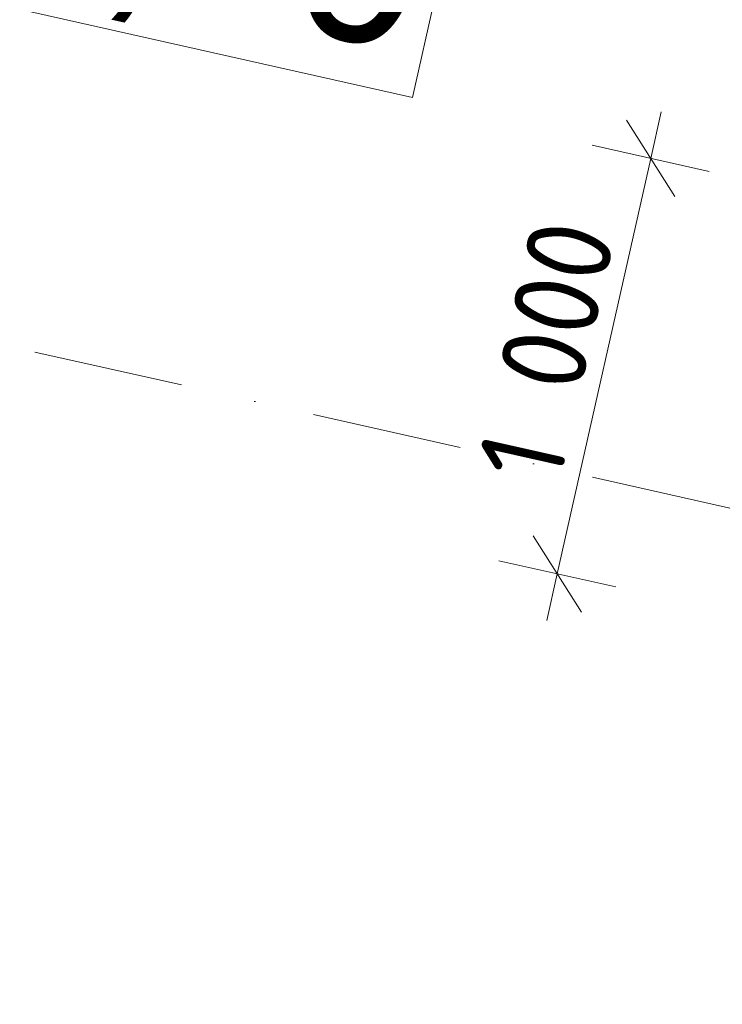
# Model space of a CAD drawing. Header units: millimetres. Extents: x -7213913 to -6937159, y 6128912 to 6404062.
# Tile 144 of 208: x -7202462 to -7200813, y 6187894 to 6190206. Entities that reach past the tile are written whole.
import ezdxf
from ezdxf.enums import TextEntityAlignment as Align

# ---------------------------------------------------------------- set-up
doc = ezdxf.new("R2010")
doc.units = ezdxf.units.MM
doc.header["$MEASUREMENT"] = 0
doc.linetypes.add('Штрихпунктирная', pattern=[670.277762, 352.777767, -176.388884, 0, -141.111112])
for name, color, linetype in [('S - квартира_маркер.АР', 7, 'Continuous'), ('АР-Чертеж-Оси_Осевые размеры.АР', 7, 'Continuous'), ('АР-Чертеж-Размеры.АР', 7, 'Continuous')]:
    doc.layers.add(name, color=color, linetype=linetype)
for name, color, linetype, lineweight in [('S - квартира_маркер.АР_Ном._пера__1', 7, 'Continuous', 0), ('АР-Чертеж-Оси_Осевые размеры.АР_Ном._пера__120', 7, 'Continuous', 0), ('АР-Чертеж-Размеры.АР_Ном._пера__1', 7, 'Continuous', 0)]:
    doc.layers.add(name, color=color, linetype=linetype, lineweight=lineweight)
doc.styles.add('РЎР“Р•РќР•Р\xa0Р\x98Р\xa0_РЎРўР\x98Р›Р¬_3', font='GOST_Common.ttf')
doc.styles.add('РЎР“Р•РќР•Р\xa0Р\x98Р\xa0_РЎРўР\x98Р›Р¬_4', font='GOTHICB.TTF')
doc.styles.add('РЎР“Р•РќР•Р\xa0Р\x98Р\xa0_РЎРўР\x98Р›Р¬_5', font='GOTHIC.TTF')
doc.dimstyles.new('СГЕНЕРИР_СТИЛЬ__3', dxfattribs={"dimtxt": 200, "dimasz": 142.5, "dimexe": 0.18, "dimexo": 0.0625, "dimgap": 0, "dimtad": 1, "dimdec": 0, "dimzin": 0, "dimdsep": 46, "dimtxsty": 'РЎР“Р•РќР•Р\xa0Р\x98Р\xa0_РЎРўР\x98Р›Р¬_3', "dimblk": 'ARROWHEAD_6', "dimblk1": 'ARROWHEAD_6', "dimblk2": 'ARROWHEAD_6', "dimcen": 0.09, "dimse1": 1, "dimse2": 1, "dimclrd": 7, "dimclre": 7, "dimclrt": 7, "dimazin": 0, "dimtfac": 1, "dimtdec": 4, "dimtmove": 0, "dimatfit": 3, "dimfxl": 1, "dimtolj": 1, "dimtzin": 0, "dimarcsym": 0})

# ---------------------------------------------------------------- blocks, each defined once
blk = doc.blocks.new('labelLabPP_FlatE34FrameRed3d[10]_1', base_point=(-7203851.7, 6191879.4))
at = {"layer": 'S - квартира_маркер.АР_Ном._пера__1', "color": 7, "linetype": 'Continuous', "lineweight": 0}
for p in [(-7201127.5, 6191858.9), (-7204215.5, 6190624.4)]:
    blk.add_line(p, (-7201539.8, 6190023.4), dxfattribs=at)
at = {"layer": 'S - квартира_маркер.АР_Ном._пера__1', "color": 7, "lineweight": 0}
for tag, height, style, p in [('TS_FLATNUMBER', 560, 'РЎР“Р•РќР•Р\xa0Р\x98Р\xa0_РЎРўР\x98Р›Р¬_4', (-7202769.3, 6191678.2)), ('TS_POSTFIXNUMROOMS', 560, 'РЎР“Р•РќР•Р\xa0Р\x98Р\xa0_РЎРўР\x98Р›Р¬_4', (-7202944.6, 6190897.7)), ('TS_LIVING_ROOM_AREA', 400, 'РЎР“Р•РќР•Р\xa0Р\x98Р\xa0_РЎРўР\x98Р›Р¬_5', (-7201229.1, 6191564.3)), ('TS_WITHOUTBALK', 400, 'РЎР“Р•РќР•Р\xa0Р\x98Р\xa0_РЎРўР\x98Р›Р¬_5', (-7201367.9, 6190946.3)), ('TS_ALLSQUARE', 400, 'РЎР“Р•РќР•Р\xa0Р\x98Р\xa0_РЎРўР\x98Р›Р¬_5', (-7201508.2, 6190321.9))]:
    blk.add_attdef(tag, text='', height=height, rotation=347.3417, dxfattribs=dict(at, style=style)).set_placement(p, align=Align.MIDDLE_RIGHT)
blk = doc.blocks.new('*D954', base_point=(-6566190.3, 6562677.8))
at = {"layer": 'АР-Чертеж-Размеры.АР_Ном._пера__1', "color": 7, "linetype": 'Continuous', "lineweight": 0, "transparency": 16777216}
for p, q in [((-7200980.8, 6189880.6), (-7200956.2, 6189990.4)), ((-7200924.1, 6189791), (-7201037.6, 6189970.2)), ((-7200843.6, 6189849.8), (-7201118, 6189911.4)), ((-7201199.9, 6188905.1), (-7200980.8, 6189880.6)), ((-7201256.7, 6188994.7), (-7201143.2, 6188815.5)), ((-7201062.7, 6188874.3), (-7201337.1, 6188935.9)), ((-7201224.6, 6188795.3), (-7201199.9, 6188905.1))]:
    blk.add_line(p, q, dxfattribs=at)
at = {"layer": 'АР-Чертеж-Размеры.АР_Ном._пера__1', "color": 7, "lineweight": 0, "transparency": 16777216, "insert": (-7201194.6, 6189111.1), "char_height": 200, "attachment_point": 7, "rotation": 77.3417, "style": 'РЎР“Р•РќР•Р\xa0Р\x98Р\xa0_РЎРўР\x98Р›Р¬_3'}
blk.add_mtext('\\A1;{\\pql;\\fGOST Common|b0|i0|c204|p0;\\W1.000000;1\xa0000}', dxfattribs=at)
blk = doc.blocks.new('ARROWHEAD_6')
at = {"color": 0, "linetype": 'Continuous', "lineweight": 0}
for p, q in [((-0.5, -0.5), (0.5, 0.5)), ((0, 0), (-1, 0))]:
    blk.add_line(p, q, dxfattribs=at)
blk = doc.blocks.new('Стандартный Маркер Сетки[193]_1', base_point=(-7206672, 6190379.6))
at = {"layer": 'АР-Чертеж-Оси_Осевые размеры.АР_Ном._пера__120', "color": 7, "linetype": 'Штрихпунктирная', "lineweight": 0}
blk.add_line((-7205696.3, 6190160.5), (-7181457, 6184716.5), dxfattribs=at)
at = {"layer": 'АР-Чертеж-Оси_Осевые размеры.АР_Ном._пера__120', "color": 7, "lineweight": 0, "style": 'РЎР“Р•РќР•Р\xa0Р\x98Р\xa0_РЎРўР\x98Р›Р¬_5'}
blk.add_attdef('AC_MarkerText_1', text='', height=350, rotation=347.3417, dxfattribs=at).set_placement((-7207089.9, 6190670.3), align=Align.TOP_CENTER)
blk = doc.blocks.new('Стандартный Маркер Сетки[202]_1', base_point=(-7206672, 6190379.6))
at = {"layer": 'АР-Чертеж-Оси_Осевые размеры.АР_Ном._пера__120', "color": 7, "linetype": 'Штрихпунктирная', "lineweight": 0}
blk.add_line((-7205696.3, 6190160.5), (-7181550.6, 6184737.5), dxfattribs=at)
at = {"layer": 'АР-Чертеж-Оси_Осевые размеры.АР_Ном._пера__120', "color": 7, "lineweight": 0, "style": 'РЎР“Р•РќР•Р\xa0Р\x98Р\xa0_РЎРўР\x98Р›Р¬_5'}
blk.add_attdef('AC_MarkerText_1', text='', height=350, rotation=347.3417, dxfattribs=at).set_placement((-7207089.9, 6190670.3), align=Align.TOP_CENTER)
blk = doc.blocks.new('Стандартный Маркер Сетки[217]_1', base_point=(-7206672, 6190379.6))
at = {"layer": 'АР-Чертеж-Оси_Осевые размеры.АР_Ном._пера__120', "color": 7, "linetype": 'Штрихпунктирная', "lineweight": 0}
blk.add_line((-7205696.3, 6190160.5), (-7181457, 6184716.5), dxfattribs=at)
at = {"layer": 'АР-Чертеж-Оси_Осевые размеры.АР_Ном._пера__120', "color": 7, "lineweight": 0, "style": 'РЎР“Р•РќР•Р\xa0Р\x98Р\xa0_РЎРўР\x98Р›Р¬_5'}
blk.add_attdef('AC_MarkerText_1', text='', height=350, rotation=347.3417, dxfattribs=at).set_placement((-7207089.9, 6190670.3), align=Align.TOP_CENTER)
blk = doc.blocks.new('Стандартный Маркер Сетки[224]_1', base_point=(-7206672, 6190379.6))
at = {"layer": 'АР-Чертеж-Оси_Осевые размеры.АР_Ном._пера__120', "color": 7, "linetype": 'Штрихпунктирная', "lineweight": 0}
blk.add_line((-7205696.3, 6190160.5), (-7181550.6, 6184737.5), dxfattribs=at)
at = {"layer": 'АР-Чертеж-Оси_Осевые размеры.АР_Ном._пера__120', "color": 7, "lineweight": 0, "style": 'РЎР“Р•РќР•Р\xa0Р\x98Р\xa0_РЎРўР\x98Р›Р¬_5'}
blk.add_attdef('AC_MarkerText_1', text='', height=350, rotation=347.3417, dxfattribs=at).set_placement((-7207089.9, 6190670.3), align=Align.TOP_CENTER)

msp = doc.modelspace()

# ---------------------------------------------------------------- block references
at = {"layer": 'S - квартира_маркер.АР', "color": 104, "linetype": 'Continuous', "lineweight": 15, "true_color": 0x029e21}
ref = msp.add_blockref('labelLabPP_FlatE34FrameRed3d[10]_1', (-7203851.7, 6191879.4), dxfattribs=at)
ref.add_attrib('TS_ALLSQUARE', '28,70', dxfattribs={"layer": 'S - квартира_маркер.АР_Ном._пера__1', "color": 7, "lineweight": 0, "height": 400, "rotation": 347.3417, "style": 'РЎР“Р•РќР•Р\xa0Р\x98Р\xa0_РЎРўР\x98Р›Р¬_5'}).set_placement((-7201508.2, 6190321.9), align=Align.MIDDLE_RIGHT)
at = {"layer": 'АР-Чертеж-Оси_Осевые размеры.АР', "color": 8, "linetype": 'Continuous', "lineweight": 15}
for name in ['Стандартный Маркер Сетки[193]_1', 'Стандартный Маркер Сетки[202]_1', 'Стандартный Маркер Сетки[217]_1', 'Стандартный Маркер Сетки[224]_1']:
    msp.add_blockref(name, (-7206672, 6190379.6), dxfattribs=at)

# ---------------------------------------------------------------- dimensions: what is measured, and where the dimension line sits
at = {"layer": 'АР-Чертеж-Размеры.АР', "color": 7, "linetype": 'Continuous', "lineweight": 0}
dim = msp.add_linear_dim(base=(-7200980.8, 6189880.6), p1=(-7201199.9, 6188905.1), p2=(-7200980.8, 6189880.6), angle=77.3417, dimstyle='СГЕНЕРИР_СТИЛЬ__3', dxfattribs=at)
dim.commit()
dim.dimension.update_dxf_attribs({"geometry": '*D954', "text_midpoint": (-7201217, 6189467.8), "dimtype": 160, "text_rotation": 77.3417})

doc.saveas('drawing.dxf')
